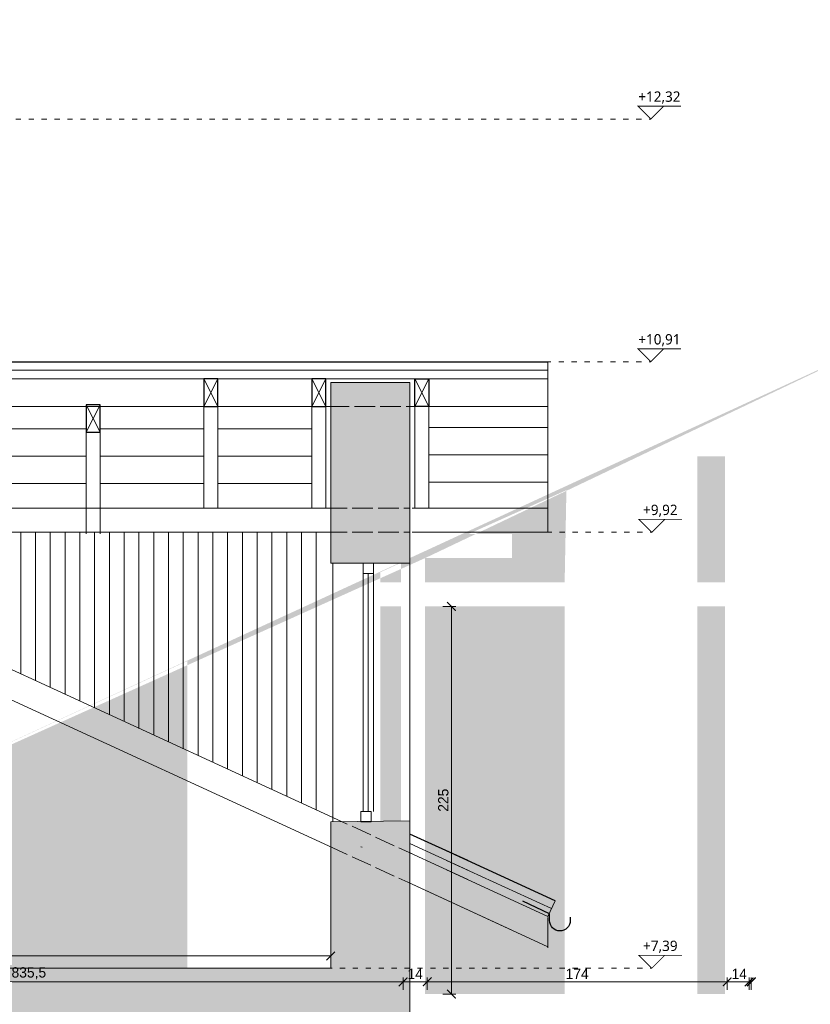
# Model space of a CAD drawing. Header units: millimetres. Extents: x -221 to 149158, y -114258 to 0.
# Tile 56 of 219: x 78996 to 79454, y -45024 to -44452. Entities that reach past the tile are written whole.
import ezdxf
from ezdxf.enums import TextEntityAlignment as Align

# ---------------------------------------------------------------- set-up
doc = ezdxf.new("R2010")
doc.units = ezdxf.units.MM
doc.linetypes.add('ACAD_ISO02W100', pattern=[15, 12, -3])
doc.linetypes.add('ACAD_ISO03W100', pattern=[30, 12, -18])
doc.layers.get('0').update_dxf_attribs({"lineweight": 0})
doc.layers.add('A-przekrycieram.ART', color=7, linetype='Continuous', lineweight=0, true_color=0xffffff)
for name, color, linetype, lineweight in [('opis..KF', 250, 'Continuous', 15), ('stolarka_arch', 250, 'Continuous', 5), ('wymiar..KF', 12, 'Continuous', 5), ('wypełnienie istn..KF', 250, 'Continuous', 0), ('ściana pro..KF', 222, 'Continuous', 30), ('ściany ist..KF', 61, 'Continuous', 5)]:
    doc.layers.add(name, color=color, linetype=linetype, lineweight=lineweight)
doc.styles.add('ARCH', font='segoeuil.ttf')
doc.styles.add('kamil', font='GOTHIC.TTF')
doc.dimstyles.new('50..KF', dxfattribs={"dimscale": 0.5, "dimtxt": 12, "dimasz": 10, "dimexe": 5, "dimexo": 5, "dimgap": 3, "dimtad": 1, "dimdec": 1, "dimrnd": 0.5, "dimtxsty": 'kamil', "dimblk": 'ARCHTICK', "dimcen": 0, "dimclrd": 256, "dimclre": 256, "dimclrt": 256, "dimadec": 0, "dimazin": 0, "dimtfac": 1, "dimtdec": 1, "dimtofl": 0, "dimtmove": 0, "dimatfit": 3, "dimfxl": 10, "dimfxlon": 1, "dimlwd": 0, "dimlwe": 0, "dimarcsym": 0})

# ---------------------------------------------------------------- blocks, each defined once
blk = doc.blocks.new('*U1062')
at = {"layer": 'opis..KF', "const_width": 1}
blk.add_lwpolyline([(4206.9, 15), (4156.9, 15), (4171.9, 0), (4186.9, 15)], dxfattribs=at)
at = {"layer": 'opis..KF', "linetype": 'ACAD_ISO03W100', "ltscale": 0.5}
blk.add_lwpolyline([(0, 0), (4171.9, 0)], dxfattribs=at)
at = {"layer": 'opis..KF', "style": 'ARCH'}
for tag, p in [('±2', (10, 26)), ('±22', (4181.9, 26))]:
    blk.add_attdef(tag, text='', height=12, dxfattribs=at).set_placement(p, align=Align.MIDDLE_CENTER)
blk = doc.blocks.new('_ArchTick')
at = {"color": 0, "linetype": 'ByBlock', "const_width": 0.15}
blk.add_lwpolyline([(-0.5, -0.5), (0.5, 0.5)], dxfattribs=at)
blk = doc.blocks.new('*D1205')
at = {"layer": 'Defpoints', "color": 0, "transparency": 16777216}
for p in [(77463.96, -45002.8), (79217.97, -45010.69), (79217.97, -45017.8)]:
    blk.add_point(p, dxfattribs=at)
at = {"layer": 'wymiar..KF', "linetype": 'Continuous', "lineweight": 0, "transparency": 16777216}
for p, q in [((77463.96, -45005.69), (77463.96, -45013.19)), ((79217.97, -45015.3), (79217.97, -45008.19)), ((77463.96, -45010.69), (79217.97, -45010.69))]:
    blk.add_line(p, q, dxfattribs=at)
at = {"layer": 'wymiar..KF', "lineweight": 0, "transparency": 16777216, "xscale": 5, "yscale": 5, "zscale": 5, "rotation": 180}
blk.add_blockref('_ArchTick', (77463.96, -45010.69), dxfattribs=at)
at = {"layer": 'wymiar..KF', "lineweight": 0, "transparency": 16777216, "xscale": 5, "yscale": 5, "zscale": 5}
blk.add_blockref('_ArchTick', (79217.97, -45010.69), dxfattribs=at)
at = {"layer": 'wymiar..KF', "transparency": 16777216, "insert": (78340.97, -45006.04), "char_height": 6, "attachment_point": 5, "style": 'kamil'}
blk.add_mtext('1754', dxfattribs=at)
blk = doc.blocks.new('*D1192')
at = {"layer": 'Defpoints', "color": 0, "linetype": 'ByBlock', "lineweight": 40, "transparency": 16777216}
for p in [(79231.97, -45010.69), (79217.97, -45017.8), (79231.97, -45017.8)]:
    blk.add_point(p, dxfattribs=at)
at = {"layer": 'wymiar..KF', "linetype": 'Continuous', "lineweight": 0, "transparency": 16777216}
for p, q in [((79217.97, -45015.3), (79217.97, -45008.19)), ((79231.97, -45015.3), (79231.97, -45008.19)), ((79217.97, -45010.69), (79231.97, -45010.69))]:
    blk.add_line(p, q, dxfattribs=at)
at = {"layer": 'wymiar..KF', "linetype": 'ByBlock', "lineweight": 0, "transparency": 16777216, "xscale": 5, "yscale": 5, "zscale": 5, "rotation": 180}
blk.add_blockref('_ArchTick', (79217.97, -45010.69), dxfattribs=at)
at = {"layer": 'wymiar..KF', "linetype": 'ByBlock', "lineweight": 0, "transparency": 16777216, "xscale": 5, "yscale": 5, "zscale": 5}
blk.add_blockref('_ArchTick', (79231.97, -45010.69), dxfattribs=at)
at = {"layer": 'wymiar..KF', "linetype": 'ByBlock', "transparency": 16777216, "insert": (79224.97, -45006.12), "char_height": 6, "attachment_point": 5, "style": 'kamil'}
blk.add_mtext('14', dxfattribs=at)
blk = doc.blocks.new('*D1193')
at = {"layer": 'Defpoints', "color": 0, "linetype": 'ByBlock', "lineweight": 40, "transparency": 16777216}
for p in [(79405.97, -45010.69), (79231.97, -45017.8), (79405.97, -45017.79)]:
    blk.add_point(p, dxfattribs=at)
at = {"layer": 'wymiar..KF', "linetype": 'Continuous', "lineweight": 0, "transparency": 16777216}
for p, q in [((79231.97, -45015.3), (79231.97, -45008.19)), ((79405.97, -45015.29), (79405.97, -45008.19)), ((79231.97, -45010.69), (79405.97, -45010.69))]:
    blk.add_line(p, q, dxfattribs=at)
at = {"layer": 'wymiar..KF', "linetype": 'ByBlock', "lineweight": 0, "transparency": 16777216, "xscale": 5, "yscale": 5, "zscale": 5, "rotation": 180}
blk.add_blockref('_ArchTick', (79231.97, -45010.69), dxfattribs=at)
at = {"layer": 'wymiar..KF', "linetype": 'ByBlock', "lineweight": 0, "transparency": 16777216, "xscale": 5, "yscale": 5, "zscale": 5}
blk.add_blockref('_ArchTick', (79405.97, -45010.69), dxfattribs=at)
at = {"layer": 'wymiar..KF', "linetype": 'ByBlock', "transparency": 16777216, "insert": (79318.97, -45006.04), "char_height": 6, "attachment_point": 5, "style": 'kamil'}
blk.add_mtext('174', dxfattribs=at)
blk = doc.blocks.new('*D1194')
at = {"layer": 'Defpoints', "color": 0, "linetype": 'ByBlock', "lineweight": 40, "transparency": 16777216}
for p in [(79419.97, -45010.69), (79405.97, -45017.79), (79419.97, -45017.79)]:
    blk.add_point(p, dxfattribs=at)
at = {"layer": 'wymiar..KF', "linetype": 'Continuous', "lineweight": 0, "transparency": 16777216}
for p, q in [((79405.97, -45015.29), (79405.97, -45008.19)), ((79419.97, -45015.29), (79419.97, -45008.19)), ((79405.97, -45010.69), (79419.97, -45010.69))]:
    blk.add_line(p, q, dxfattribs=at)
at = {"layer": 'wymiar..KF', "linetype": 'ByBlock', "lineweight": 0, "transparency": 16777216, "xscale": 5, "yscale": 5, "zscale": 5, "rotation": 180}
blk.add_blockref('_ArchTick', (79405.97, -45010.69), dxfattribs=at)
at = {"layer": 'wymiar..KF', "linetype": 'ByBlock', "lineweight": 0, "transparency": 16777216, "xscale": 5, "yscale": 5, "zscale": 5}
blk.add_blockref('_ArchTick', (79419.97, -45010.69), dxfattribs=at)
at = {"layer": 'wymiar..KF', "linetype": 'ByBlock', "transparency": 16777216, "insert": (79412.97, -45006.12), "char_height": 6, "attachment_point": 5, "style": 'kamil'}
blk.add_mtext('14', dxfattribs=at)
blk = doc.blocks.new('*D1206')
at = {"layer": 'Defpoints', "color": 0, "linetype": 'ByBlock', "transparency": 16777216}
for p in [(78582.96, -45002.79), (78582.96, -45010.69), (79418.71, -45017.79)]:
    blk.add_point(p, dxfattribs=at)
at = {"layer": 'wymiar..KF', "linetype": 'Continuous', "lineweight": 0, "transparency": 16777216}
for p, q in [((78582.96, -45005.69), (78582.96, -45013.19)), ((79418.71, -45015.29), (79418.71, -45008.19)), ((79418.71, -45010.69), (78582.96, -45010.69))]:
    blk.add_line(p, q, dxfattribs=at)
at = {"layer": 'wymiar..KF', "linetype": 'ByBlock', "lineweight": 0, "transparency": 16777216, "xscale": 5, "yscale": 5, "zscale": 5, "rotation": 180}
blk.add_blockref('_ArchTick', (78582.96, -45010.69), dxfattribs=at)
at = {"layer": 'wymiar..KF', "linetype": 'ByBlock', "lineweight": 0, "transparency": 16777216, "xscale": 5, "yscale": 5, "zscale": 5}
blk.add_blockref('_ArchTick', (79418.71, -45010.69), dxfattribs=at)
at = {"layer": 'wymiar..KF', "linetype": 'ByBlock', "transparency": 16777216, "insert": (79000.84, -45005.77), "char_height": 6, "attachment_point": 5, "style": 'kamil'}
blk.add_mtext('835,5', dxfattribs=at)
blk = doc.blocks.new('*D1210')
at = {"layer": 'Defpoints', "color": 0, "linetype": 'ByBlock', "transparency": 16777216}
for p in [(79175.96, -44995.69), (78784.96, -45002.79), (79175.96, -45002.79)]:
    blk.add_point(p, dxfattribs=at)
at = {"layer": 'wymiar..KF', "linetype": 'Continuous', "lineweight": 0, "transparency": 16777216}
for p, q in [((78784.96, -45000.29), (78784.96, -44993.19)), ((79175.96, -45000.29), (79175.96, -44993.19)), ((78784.96, -44995.69), (79175.96, -44995.69))]:
    blk.add_line(p, q, dxfattribs=at)
at = {"layer": 'wymiar..KF', "linetype": 'ByBlock', "lineweight": 0, "transparency": 16777216, "xscale": 5, "yscale": 5, "zscale": 5, "rotation": 180}
blk.add_blockref('_ArchTick', (78784.96, -44995.69), dxfattribs=at)
at = {"layer": 'wymiar..KF', "linetype": 'ByBlock', "lineweight": 0, "transparency": 16777216, "xscale": 5, "yscale": 5, "zscale": 5}
blk.add_blockref('_ArchTick', (79175.96, -44995.69), dxfattribs=at)
at = {"layer": 'wymiar..KF', "linetype": 'ByBlock', "transparency": 16777216, "insert": (78980.46, -44991.04), "char_height": 6, "attachment_point": 5, "style": 'kamil'}
blk.add_mtext('391', dxfattribs=at)
blk = doc.blocks.new('*D1195')
at = {"layer": 'Defpoints', "color": 0, "lineweight": 40, "transparency": 16777216}
for p in [(79230.71, -44792.79), (79245.98, -44792.79), (79230.71, -45017.79)]:
    blk.add_point(p, dxfattribs=at)
at = {"layer": 'wymiar..KF', "linetype": 'Continuous', "lineweight": 0, "transparency": 16777216}
for p, q in [((79240.98, -44792.79), (79248.48, -44792.79)), ((79245.98, -45017.79), (79245.98, -44792.79)), ((79240.98, -45017.79), (79248.48, -45017.79))]:
    blk.add_line(p, q, dxfattribs=at)
at = {"layer": 'wymiar..KF', "lineweight": 0, "transparency": 16777216, "xscale": 5, "yscale": 5, "zscale": 5}
for p, rotation in [((79245.98, -44792.79), 90), ((79245.98, -45017.79), 270)]:
    blk.add_blockref('_ArchTick', p, dxfattribs=dict(at, rotation=rotation))
at = {"layer": 'wymiar..KF', "transparency": 16777216, "insert": (79241.33, -44905.29), "char_height": 6, "attachment_point": 5, "rotation": 90, "style": 'kamil'}
blk.add_mtext('225', dxfattribs=at)
blk = doc.blocks.new('*D1217')
at = {"layer": 'Defpoints', "color": 0, "transparency": 16777216}
for p in [(78558.27, -44777.79), (78582.96, -44777.79), (79944.71, -45017.79)]:
    blk.add_point(p, dxfattribs=at)
at = {"layer": 'wymiar..KF', "linetype": 'Continuous', "lineweight": 0, "transparency": 16777216}
for p, q in [((78563.27, -44777.79), (78555.77, -44777.79)), ((78558.27, -45017.79), (78558.27, -44777.79)), ((78563.27, -45017.79), (78555.77, -45017.79))]:
    blk.add_line(p, q, dxfattribs=at)
at = {"layer": 'wymiar..KF', "lineweight": 0, "transparency": 16777216, "xscale": 5, "yscale": 5, "zscale": 5}
for p, rotation in [((78558.27, -44777.79), 90), ((78558.27, -45017.79), 270)]:
    blk.add_blockref('_ArchTick', p, dxfattribs=dict(at, rotation=rotation))
at = {"layer": 'wymiar..KF', "transparency": 16777216, "insert": (78553.62, -44897.79), "char_height": 6, "attachment_point": 5, "rotation": 90, "style": 'kamil'}
blk.add_mtext('240', dxfattribs=at)
blk = doc.blocks.new('*U1697')
at = {"layer": 'A-przekrycieram.ART'}
h = blk.add_hatch(color=256, dxfattribs=at)
h.dxf.hatch_style = 1
h.paths.add_polyline_path([(0, 2970), (4200, 2970), (4200, 0), (0, 0)])
h.paths.add_polyline_path([(200, 2870), (4100, 2870), (4100, 100), (200, 100)], flags=16)

msp = doc.modelspace()

# ---------------------------------------------------------------- hatches: boundary and pattern name
at = {"linetype": 'ByBlock', "lineweight": 9}
h = msp.add_hatch(dxfattribs=at)
h.set_pattern_fill('ANSI31', color=9, scale=5, angle=135)
h.set_pattern_definition([(180, (-1361.749, 15), (-2e-15, -15.875), [])])
h.paths.add_polyline_path([(77406.13, -44676.79), (77337.96, -44676.79), (77337.96, -44735.79), (77406.13, -44735.79)])
h.paths.add_polyline_path([(79232.84, -44735.79), (79301.96, -44735.79), (79301.96, -44676.79), (79232.84, -44676.79)])
h = msp.add_hatch(dxfattribs=at)
h.set_pattern_fill('ANSI31', color=9, scale=5, angle=135)
h.set_pattern_definition([(180, (-1361.749, 45.917), (-2e-15, -15.875), [])])
h.paths.add_polyline_path([(77474.84, -44735.79), (77529.49, -44735.79), (77529.49, -44676.79), (77474.84, -44676.79)])
h.paths.add_polyline_path([(77537.49, -44735.79), (77597.76, -44735.79), (77597.76, -44676.79), (77537.49, -44676.79)])
h.paths.add_polyline_path([(77605.76, -44735.79), (77666.03, -44735.79), (77666.03, -44676.79), (77605.76, -44676.79)])
h.paths.add_polyline_path([(77674.03, -44735.79), (77734.3, -44735.79), (77734.3, -44676.79), (77674.03, -44676.79)])
h.paths.add_polyline_path([(77742.3, -44735.79), (77806.58, -44735.79), (77806.58, -44676.79), (77742.3, -44676.79)])
h.paths.add_polyline_path([(77814.58, -44676.79), (77814.58, -44722.62), (77878.85, -44699.85), (77879.26, -44676.79)])
h.paths.add_polyline_path([(77886.85, -44676.79), (77886.85, -44697.02), (77943.94, -44676.79)])
h.paths.add_polyline_path([(78695.99, -44676.79), (78753.72, -44676.79), (78753.72, -44697.24)])
h.paths.add_polyline_path([(78761.72, -44676.79), (78825.35, -44676.79), (78825.35, -44722.62), (78761.72, -44700.08)])
h.paths.add_polyline_path([(79110.44, -44735.79), (79165.09, -44735.79), (79165.09, -44676.79), (79110.44, -44676.79)])
h.paths.add_polyline_path([(79042.17, -44735.79), (79102.44, -44735.79), (79102.44, -44676.79), (79042.17, -44676.79)])
h.paths.add_polyline_path([(78973.89, -44735.79), (79034.17, -44735.79), (79034.17, -44676.79), (78973.89, -44676.79)])
h.paths.add_polyline_path([(78905.62, -44735.79), (78965.89, -44735.79), (78965.89, -44676.79), (78905.62, -44676.79)])
h.paths.add_polyline_path([(78833.35, -44735.79), (78897.62, -44735.79), (78897.62, -44676.79), (78833.35, -44676.79)])
h = msp.add_hatch(dxfattribs=at)
h.set_pattern_fill('ANSI31', color=9, scale=2.7, angle=45)
h.set_pattern_definition([(90, (-54254.783, 5920.443), (-8.5725, 0), [])])
h.paths.add_polyline_path([(79174.71, -44767.79), (79174.71, -44749.79), (78817.37, -44749.79), (78871.75, -44774.81), (79174.71, -44914.18)])
at = {"layer": 'wymiar..KF', "linetype": 'ByBlock', "true_color": 0xe8e8e8}
h = msp.add_hatch(dxfattribs=at)
h.set_pattern_fill('AR-B816', color=254, scale=0.06)
h.set_pattern_definition([(0, (0, 30.917), (0, 12.192), []), (90, (0, 30.917), (-12.192, 12.192), [12.192, -12.192])])
h.paths.add_polyline_path([(79204.7, -44792.79), (79204.7, -45017.79), (79216.71, -45017.79), (79216.71, -44792.79)], flags=17)
h.paths.add_polyline_path([(79204.7, -44773.02), (79204.7, -44778.79), (79216.71, -44778.79), (79216.71, -44767.5)], flags=17)
h.paths.add_polyline_path([(79230.71, -44792.79), (79230.71, -45017.79), (79311.7, -45017.79), (79311.7, -44792.79)], flags=17)
h.paths.add_polyline_path([(79388.7, -44778.79), (79404.71, -44778.79), (79404.71, -44705.79), (79388.7, -44705.79)], flags=17)
h.paths.add_polyline_path([(79388.7, -45017.79), (79404.71, -45017.79), (79404.71, -44792.79), (79388.7, -44792.79)], flags=17)
h.paths.add_polyline_path([(79461.7, -44705.79), (79461.7, -45017.79), (79944.71, -45017.79), (79944.64, -44705.79), (79697.53, -44705.79), (79697.31, -44821.73), (79711.02, -44824.35), (79717.92, -44826.29), (79727.04, -44829.52), (79736.46, -44833.74), (79742.67, -44837.06), (79748.91, -44840.87), (79755.85, -44845.73), (79763.17, -44851.68), (79767.84, -44855.99), (79767.84, -44855.99), (79774.13, -44862.57), (79779.08, -44868.51), (79785.05, -44876.79), (79790.9, -44886.62), (79794.12, -44893.06), (79796.53, -44898.62), (79799.75, -44907.5), (79801.89, -44914.96), (79802.97, -44919.6), (79804.05, -44925.38), (79804.88, -44931.31), (79805.47, -44938), (79805.7, -44945.45), (79555.7, -44945.79), (79556.34, -44933.04), (79560.19, -44912.44), (79563.21, -44902.96), (79568.35, -44890.83), (79575.48, -44878.14), (79581.57, -44869.48), (79586.41, -44863.56), (79592.11, -44857.44), (79599.8, -44850.33), (79603.94, -44846.97), (79612.57, -44840.82), (79621.89, -44835.32), (79629.38, -44831.64), (79638.84, -44827.84), (79648.71, -44824.78), (79655.63, -44823.16), (79664.27, -44821.7), (79670.33, -44821.05), (79676.61, -44820.69), (79685.69, -44820.72), (79693.24, -44821.25), (79697.31, -44821.26), (79697.31, -44705.79)], flags=17)
h.paths.add_polyline_path([(80103.2, -45017.79), (80132.71, -45017.79), (80132.71, -44792.79), (80103.2, -44792.79)])
h.paths.add_polyline_path([(80103.2, -44778.79), (80132.71, -44778.79), (80132.71, -44764.8), (80103.2, -44764.79)])
h.paths.add_polyline_path([(80146.71, -44767.5), (80146.71, -44778.79), (80171.26, -44778.79)])
h.paths.add_polyline_path([(80146.71, -45017.79), (80536.47, -45017.79), (80537.72, -45017.79), (80537.71, -44947.37), (80201.7, -44792.79), (80146.71, -44792.79)])
edge = h.paths.add_edge_path()
edge.add_line((78825.72, -44947.36), (78825.71, -45017.8))
edge.add_line((78825.71, -45017.8), (79092.7, -45017.8))
edge.add_line((79092.7, -45017.8), (79092.7, -44824.54))
edge.add_line((79092.7, -44824.54), (78825.71, -44947.33))
edge.add_line((79230.71, -44764.79), (79230.71, -44778.79))
edge.add_line((79230.71, -44778.79), (79311.7, -44778.79))
edge.add_line((79311.7, -44778.79), (79312.72, -44725.36))
edge.add_line((79312.72, -44725.36), (79255.97, -44750.79))
edge.add_line((79255.97, -44750.79), (79281.23, -44750.79))
edge.add_line((79281.23, -44750.79), (79281.23, -44764.79))
edge.add_line((79281.23, -44764.79), (79230.71, -44764.8))
edge.add_line((79461.7, -44654.79), (79461.7, -44691.79))
edge.add_line((79461.7, -44691.79), (79944.71, -44691.79))
edge.add_line((79944.71, -44691.79), (79944.71, -44677.79))
edge.add_line((79944.71, -44677.79), (79951.71, -44677.79))
edge.add_line((79951.71, -44677.79), (79682.34, -44553.87))
edge.add_line((79682.34, -44553.87), (79461.7, -44654.22))
at = {"layer": 'wypełnienie istn..KF', "true_color": 0xc8c8c8}
h = msp.add_hatch(color=9, dxfattribs=at)
h.dxf.hatch_style = 1
h.paths.add_polyline_path([(77417.96, -44767.8), (77463.96, -44767.8), (77463.96, -44662.8), (77417.96, -44662.8)])
h.paths.add_polyline_path([(79175.96, -44767.79), (79221.96, -44767.79), (79221.96, -44662.79), (79175.96, -44662.79)])
h = msp.add_hatch(color=9, dxfattribs=at)
h.dxf.hatch_style = 1
h.paths.add_polyline_path([(77457.27, -44917.8), (77417.96, -44917.79), (77417.96, -44950.88)])
h.paths.add_polyline_path([(77463.96, -44917.8), (77457.27, -44917.8), (77417.96, -44950.88), (77417.96, -45017.79), (77463.96, -45002.79)])
h.paths.add_polyline_path([(79221.96, -45012.79), (79221.96, -44968.53), (79220.71, -44967.95), (79175.96, -44947.37), (79175.96, -45002.79), (77836.96, -45002.79), (77463.96, -45002.79), (77417.96, -45017.79), (77417.96, -45138.79), (77463.96, -45138.79), (77463.96, -45043.02), (78033.96, -45043.02), (78033.96, -45373.79), (77463.96, -45373.79), (77463.96, -45288.79), (77417.96, -45288.79), (77417.96, -45381.79), (77417.96, -45506.79), (77463.96, -45506.79), (77463.96, -45411.69), (78033.96, -45411.69), (78033.96, -45741.79), (77463.96, -45741.79), (77463.96, -45656.79), (77417.96, -45656.79), (77417.96, -45941.79), (77464.32, -45941.79), (77463.96, -45781.79), (78033.96, -45781.79), (78033.96, -45941.79), (78063.96, -45941.79), (78063.96, -45781.79), (78575.96, -45781.79), (78575.96, -45941.79), (78605.96, -45941.79), (78605.96, -45781.79), (79175.96, -45781.79), (79175.96, -45941.79), (79221.96, -45941.79), (79221.96, -45656.79), (79206.96, -45656.79), (79199.03, -45656.79), (79199.03, -45656.79), (79175.96, -45656.79), (79175.96, -45741.79), (78605.96, -45741.79), (78605.96, -45411.69), (79175.96, -45411.69), (79175.96, -45506.79), (79221.96, -45506.79), (79221.96, -45381.79), (79221.96, -45288.79), (79175.96, -45288.79), (79175.96, -45373.79), (78605.96, -45373.79), (78605.96, -45043.02), (79175.96, -45043.02), (79175.96, -45138.79), (79221.96, -45138.79)])
h.paths.add_polyline_path([(78063.96, -45043.02), (78575.96, -45043.02), (78575.96, -45373.79), (78063.96, -45373.79)], flags=16)
h.paths.add_polyline_path([(78063.96, -45411.69), (78575.96, -45411.69), (78575.96, -45741.79), (78063.96, -45741.79)], flags=16)
h.paths.add_polyline_path([(78076.14, -45506.79), (78270.48, -45506.79), (78270.48, -45711.79), (78281.06, -45711.79), (78281.06, -45726.79), (78281.06, -45741.79), (78063.96, -45741.79), (78063.96, -45726.79), (78063.96, -45711.79), (78076.14, -45711.79)], flags=0)
h.paths.add_polyline_path([(78079.14, -45509.79), (78173.31, -45509.79), (78267.48, -45509.79), (78267.48, -45708.79), (78173.31, -45708.79), (78079.14, -45708.79)], flags=0)
h.paths.add_polyline_path([(78079.14, -45509.79), (78267.48, -45509.79), (78267.48, -45708.79), (78079.14, -45708.79)], flags=0)
h.paths.add_polyline_path([(78082.14, -45512.79), (78170.31, -45512.79), (78170.31, -45705.79), (78082.14, -45705.79)], flags=0)
h.paths.add_polyline_path([(78176.31, -45512.79), (78264.48, -45512.79), (78264.48, -45705.79), (78176.31, -45705.79)], flags=0)
h.paths.add_polyline_path([(78393.86, -45511.79), (78543.86, -45511.79), (78543.86, -45661.79), (78393.86, -45661.79)], flags=0)
h.paths.add_polyline_path([(78396.86, -45514.79), (78540.86, -45514.79), (78540.86, -45658.79), (78396.86, -45658.79)], flags=0)
h.paths.add_polyline_path([(78399.86, -45517.79), (78537.86, -45517.79), (78537.86, -45655.79), (78399.86, -45655.79)], flags=0)
h = msp.add_hatch(color=9, dxfattribs=at)
h.dxf.hatch_style = 1
h.paths.add_polyline_path([(79221.96, -44950.91), (79182.4, -44917.71), (79175.78, -44917.79), (79175.96, -44947.37), (79220.71, -44967.95), (79221.96, -44968.53)])
h.paths.add_polyline_path([(79221.96, -44917.24), (79199.45, -44917.65), (79199.45, -44917.51), (79196.45, -44917.79), (79193.45, -44917.79), (79182.4, -44917.71), (79221.96, -44950.91)])

# ---------------------------------------------------------------- linework, layer by layer
at = {"color": 18, "linetype": 'ByBlock', "true_color": 0x000000}
for points in [[(79110.44, -44660.79), (79102.44, -44676.79)], [(79102.44, -44660.79), (79110.44, -44676.79)], [(79173.09, -44660.79), (79165.09, -44676.79)], [(79165.09, -44660.79), (79173.09, -44676.79)], [(79224.84, -44660.79), (79232.84, -44676.79)], [(79232.84, -44660.79), (79224.84, -44676.79)], [(79042.17, -44675.79), (79034.17, -44691.79)], [(79034.17, -44675.79), (79042.17, -44691.79)]]:
    msp.add_lwpolyline(points, dxfattribs=at)
at = {"layer": 'stolarka_arch'}
for points in [[(79177.22, -44767.79), (79177.22, -44917.79)], [(79221.96, -44767.79), (79221.96, -44917.79)], [(79194.71, -44911.79), (79194.71, -44773.79)], [(79197.71, -44911.79), (79197.71, -44773.79)], [(79200.71, -44911.79), (79200.71, -44773.79)]]:
    msp.add_lwpolyline(points, dxfattribs=at)
for points in [[(79194.71, -44767.79), (79200.71, -44767.79), (79200.71, -44773.79), (79194.71, -44773.79)], [(79193.45, -44911.79), (79199.45, -44911.79), (79199.45, -44917.79), (79193.45, -44917.79)]]:
    msp.add_lwpolyline(points, close=True, dxfattribs=at)
at = {"layer": 'ściana pro..KF', "lineweight": 9}
for p, q in [((79174.71, -44914.18), (78817.37, -44749.79)), ((79174.71, -44931.79), (78839.95, -44777.79)), ((79194.14, -44932.61), (79193.37, -44932.26)), ((79255.46, -44945.82), (79221.96, -44930.41)), ((79255.46, -44951.33), (79221.96, -44935.91)), ((79304.05, -44968.17), (79243.22, -44940.19)), ((79301.96, -44972.72), (79243.22, -44945.69)), ((79280.71, -44980.55), (79220.71, -44952.95)), ((79301.96, -44990.33), (79223.22, -44954.1)), ((79306.14, -44963.63), (79301.96, -44972.72))]:
    msp.add_line(p, q, dxfattribs=at)
at = {"layer": 'ściana pro..KF'}
for p, q in [((79255.46, -44940.32), (79221.96, -44924.91)), ((79306.14, -44963.63), (79243.22, -44934.69))]:
    msp.add_line(p, q, dxfattribs=at)
msp.add_lwpolyline([(78319.96, -44509.96), (78626.09, -44650.79), (79301.96, -44650.79)], dxfattribs=at)
at = {"layer": 'ściana pro..KF', "lineweight": 9}
for points in [[(78319.96, -44515.47), (78624.99, -44655.79), (79301.96, -44655.79)], [(78321.22, -44521.55), (78623.9, -44660.79), (79301.96, -44660.79)], [(79301.96, -44650.79), (79301.96, -44749.79)], [(78825.35, -44676.79), (79174.71, -44676.79)], [(79102.44, -44735.79), (79102.44, -44676.79)], [(79110.44, -44735.79), (79110.44, -44676.79)], [(79165.09, -44735.79), (79165.09, -44676.79)], [(79173.09, -44735.79), (79173.09, -44676.79)], [(79223.22, -44676.79), (79301.96, -44676.79)], [(79224.84, -44735.79), (79224.84, -44676.79)], [(79232.84, -44735.79), (79232.84, -44676.79)], [(79034.17, -44750.79), (79034.17, -44691.79)], [(79042.17, -44750.79), (79042.17, -44691.79)], [(78770.96, -44735.79), (79174.71, -44735.79)], [(78770.96, -44735.79), (79174.71, -44735.79)], [(79223.22, -44735.79), (79301.96, -44735.79)], [(79223.22, -44735.79), (79301.96, -44735.79)], [(78770.96, -44749.79), (79174.71, -44749.79)], [(79223.22, -44749.79), (79301.96, -44749.79)], [(79301.96, -44990.91), (79301.96, -44973.29)]]:
    msp.add_lwpolyline(points, dxfattribs=at)
at = {"layer": 'ściana pro..KF'}
for points in [[(79102.44, -44676.79), (79110.44, -44676.79), (79110.44, -44660.79), (79102.44, -44660.79)], [(79165.09, -44676.79), (79173.09, -44676.79), (79173.09, -44660.79), (79165.09, -44660.79)], [(79232.84, -44676.79), (79224.84, -44676.79), (79224.84, -44660.79), (79232.84, -44660.79)], [(79034.17, -44691.79), (79042.17, -44691.79), (79042.17, -44675.79), (79034.17, -44675.79)]]:
    msp.add_lwpolyline(points, close=True, dxfattribs=at)
at = {"layer": 'ściana pro..KF', "linetype": 'ACAD_ISO02W100', "lineweight": 9}
for points in [[(79174.71, -44676.79), (79223.22, -44676.79)], [(79173.45, -44735.79), (79221.96, -44735.79)], [(79173.45, -44749.79), (79221.96, -44749.79)], [(79174.71, -44914.18), (79223.22, -44936.49)], [(79174.71, -44931.79), (79220.71, -44952.95)]]:
    msp.add_lwpolyline(points, dxfattribs=at)
at = {"layer": 'ściana pro..KF'}
msp.add_lwpolyline([(79314.95, -44973.15), (79314.95, -44975.15, -1), (79302.95, -44975.15), (79302.95, -44971.15), (79287.35, -44963.87)], format="xyb", dxfattribs=at)
at = {"layer": 'ściany ist..KF', "linetype": 'ByBlock'}
for points in [[(79221.96, -44767.79), (79221.96, -44662.79), (79175.96, -44662.79), (79175.96, -44767.79)], [(79175.96, -44767.79), (79221.96, -44767.79)], [(79221.96, -44917.24), (79175.96, -44917.79), (79175.96, -45002.79)], [(79221.96, -45017.79), (79221.96, -44917.79)], [(79175.96, -45002.79), (77463.96, -45002.79)], [(79221.96, -45138.79), (79221.96, -45012.79)]]:
    msp.add_lwpolyline(points, dxfattribs=at)

# ---------------------------------------------------------------- block references
msp.add_blockref('*U1697', (76639.68, -46666.02))
at = {"layer": 'wymiar..KF'}
ref = msp.add_blockref('*U1062', (77275.74, -44509.96), dxfattribs=dict(at, xscale=0.5, yscale=0.5, zscale=0.5))
ref.add_attrib('±22', '+12,32', dxfattribs={"layer": 'opis..KF', "height": 6, "style": 'ARCH'}).set_placement((79366.67, -44496.96), align=Align.MIDDLE_CENTER)
ref = msp.add_blockref('*U1062', (77275.74, -44650.8), dxfattribs=dict(at, xscale=0.5, yscale=0.5, zscale=0.5))
ref.add_attrib('±22', '+10,91', dxfattribs={"layer": 'opis..KF', "height": 6, "style": 'ARCH'}).set_placement((79366.67, -44637.8), align=Align.MIDDLE_CENTER)
ref = msp.add_blockref('*U1062', (77276.3, -44749.8), dxfattribs=dict(at, xscale=0.5, yscale=0.5, zscale=0.5))
ref.add_attrib('±22', '+9,92', dxfattribs={"layer": 'opis..KF', "height": 6, "style": 'ARCH'}).set_placement((79367.22, -44736.8), align=Align.MIDDLE_CENTER)
ref = msp.add_blockref('*U1062', (77276.3, -45002.79), dxfattribs=dict(at, xscale=0.5, yscale=0.5, zscale=0.5))
ref.add_attrib('±22', '+7,39', dxfattribs={"layer": 'opis..KF', "height": 6, "style": 'ARCH'}).set_placement((79367.22, -44989.79), align=Align.MIDDLE_CENTER)

# ---------------------------------------------------------------- dimensions: what is measured, and where the dimension line sits
for base, p1, p2, picture, middle in [((78558.27, -44777.79), (79944.71, -45017.79), (78582.96, -44777.79), '*D1217', (78553.62, -44897.79)), ((79245.98, -44792.79), (79230.71, -45017.79), (79230.71, -44792.79), '*D1195', (79241.33, -44905.29))]:
    dim = msp.add_linear_dim(base=base, p1=p1, p2=p2, angle=90, dimstyle='50..KF', dxfattribs=at)
    dim.commit()
    dim.dimension.update_dxf_attribs({"geometry": picture, "text_midpoint": middle})
at = {"layer": 'wymiar..KF', "linetype": 'ByBlock'}
for base, p1, p2, picture, middle in [((79175.96, -44995.69), (78784.96, -45002.79), (79175.96, -45002.79), '*D1210', (78980.46, -44991.04)), ((78582.962, -45010.6937), (79418.711, -45017.79), (78582.962, -45002.79), '*D1206', (79000.8365, -45005.7674)), ((79231.97, -45010.69), (79217.97, -45017.8), (79231.97, -45017.8), '*D1192', (79224.97, -45006.12)), ((79405.97, -45010.69), (79231.97, -45017.8), (79405.97, -45017.79), '*D1193', (79318.97, -45006.04)), ((79419.97, -45010.69), (79405.97, -45017.79), (79419.97, -45017.79), '*D1194', (79412.97, -45006.12))]:
    dim = msp.add_linear_dim(base=base, p1=p1, p2=p2, dimstyle='50..KF', override={"dimtmove": 1}, dxfattribs=at)
    dim.commit()
    dim.dimension.update_dxf_attribs({"geometry": picture, "text_midpoint": middle})
at = {"layer": 'wymiar..KF'}
dim = msp.add_linear_dim(base=(79217.97, -45010.69), p1=(77463.96, -45002.8), p2=(79217.97, -45017.8), dimstyle='50..KF', override={"dimtmove": 1}, dxfattribs=at)
dim.commit()
dim.dimension.update_dxf_attribs({"geometry": '*D1205', "text_midpoint": (78340.97, -45006.04)})

doc.saveas('drawing.dxf')
